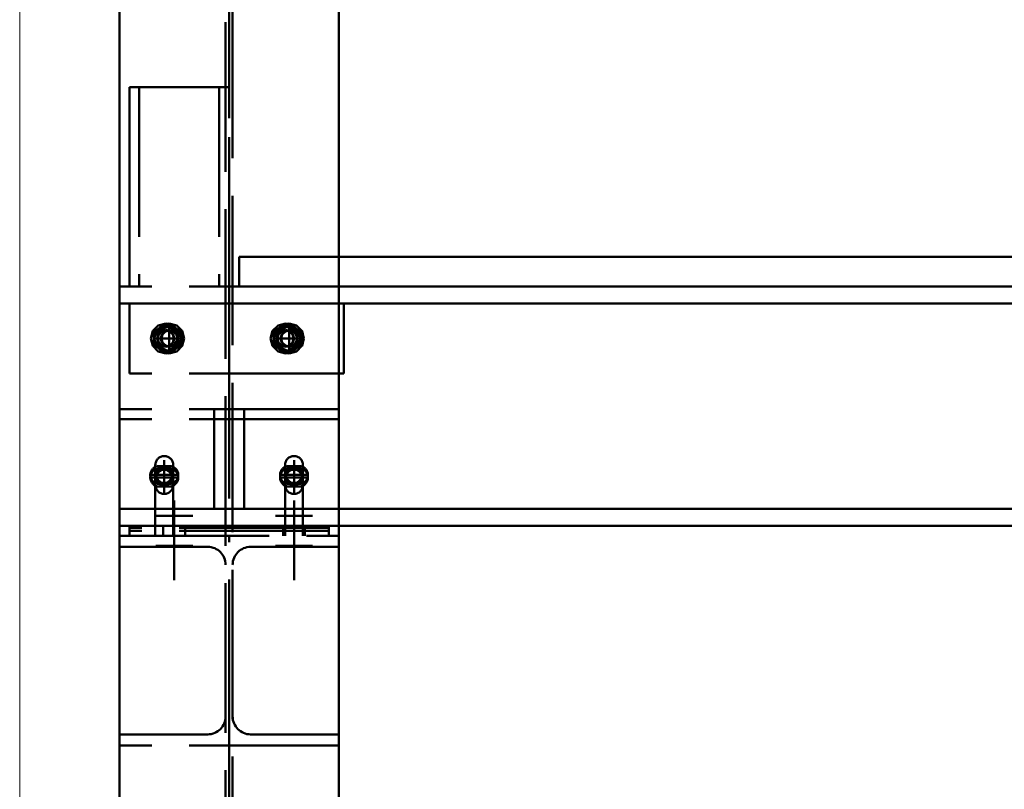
# Paper-space layout 'Layout1' of a CAD drawing. Extents: x -2 to 1033, y -36 to 596.
# Tile 74 of 256: x 49 to 69, y 477 to 493. Entities that reach past the tile are written whole.
import ezdxf

# ---------------------------------------------------------------- set-up
doc = ezdxf.new("R2010")
doc.units = 0
doc.linetypes.add('ACAD_ISO02W100', pattern=[15, 12, -3])
doc.linetypes.add('ACAD_ISO04W100', pattern=[30.5, 24, -3, 0.5, -3])
for name, color, linetype, lineweight in [('SS_JEŘÁBOVÁ DRÁHA', 11, 'CONTINUOUS', 50), ('SS_PODKLADY_PANELY', 9, 'CONTINUOUS', 13), ('SS_SLOUPY KRAJNÍ', 143, 'CONTINUOUS', 50)]:
    doc.layers.add(name, color=color, linetype=linetype, lineweight=lineweight)

psp = doc.layouts.get("Layout1")

# ---------------------------------------------------------------- linework, layer by layer
at = {"layer": 'SS_JEŘÁBOVÁ DRÁHA', "color": 3, "linetype": 'ACAD_ISO02W100', "ltscale": 0.25}
for p, q in [((53, 491.385), (51, 491.385)), ((51, 491.385), (51, 487.385)), ((51.2, 491.385), (51.2, 487.385)), ((52.8, 491.385), (52.8, 487.385)), ((53, 487.385), (53, 491.385)), ((55.2, 487.985), (53.2, 487.985)), ((53.2, 487.985), (53.2, 487.385)), ((55.2, 487.385), (50.8, 487.385)), ((50.8, 487.045), (55.2, 487.045)), ((51, 487.045), (51, 485.645)), ((55.2, 485.645), (51, 485.645)), ((55.2, 484.925), (50.8, 484.925)), ((52.7, 482.925), (52.7, 484.925)), ((53.3, 484.925), (53.3, 482.925)), ((55.2, 484.725), (50.8, 484.725)), ((51.52, 483.407), (51.52, 483.807)), ((51.6, 483.787), (51.8, 483.787)), ((51.6, 483.7351), (51.8, 483.7351)), ((51.88, 483.807), (51.88, 483.407)), ((54.12, 483.807), (54.12, 483.407)), ((54.2, 483.787), (54.4, 483.787)), ((54.2, 483.7351), (54.4, 483.7351)), ((54.48, 483.407), (54.48, 483.807)), ((51.52, 482.385), (51.52, 483.407)), ((51.8, 483.427), (51.6, 483.427)), ((51.8, 483.375), (51.6, 483.375)), ((51.88, 483.407), (51.88, 482.385)), ((54.12, 483.407), (54.12, 482.385)), ((54.4, 483.427), (54.2, 483.427)), ((54.4, 483.375), (54.2, 483.375)), ((54.48, 482.385), (54.48, 483.407)), ((52.7, 482.925), (50.8, 482.925)), ((53.3, 482.925), (52.7, 482.925)), ((55.2, 482.925), (53.3, 482.925)), ((55.2, 482.585), (50.8, 482.585)), ((51, 482.585), (51, 482.545)), ((51, 482.545), (51, 482.485)), ((55, 482.545), (51, 482.545)), ((51, 482.485), (51, 482.385)), ((55, 482.485), (51, 482.485)), ((51.68, 482.585), (51.68, 482.545)), ((51.68, 482.545), (51.68, 482.485)), ((51.68, 482.485), (51.68, 482.385)), ((52.12, 482.545), (52.12, 482.585)), ((52.12, 482.485), (52.12, 482.545)), ((52.12, 482.385), (52.12, 482.485)), ((54.08, 482.585), (54.08, 482.545)), ((54.08, 482.545), (54.08, 482.485)), ((54.08, 482.485), (54.08, 482.385)), ((54.52, 482.545), (54.52, 482.585)), ((54.52, 482.485), (54.52, 482.545)), ((54.52, 482.385), (54.52, 482.485)), ((55, 482.545), (55, 482.585)), ((55, 482.485), (55, 482.545)), ((55, 482.385), (55, 482.485))]:
    psp.add_line(p, q, dxfattribs=at)
at = {"layer": 'SS_JEŘÁBOVÁ DRÁHA', "color": 7, "linetype": 'ACAD_ISO04W100', "ltscale": 0.25}
for p, q in [((51, 487.385), (51, 491.385)), ((171, 487.385), (53.2, 487.385)), ((51, 487.045), (55.3, 487.045)), ((51.8, 486.045), (51.8, 486.645)), ((51.8, 486.045), (51.8, 486.645)), ((54.2, 486.045), (54.2, 486.645)), ((54.2, 486.045), (54.2, 486.645)), ((51.5, 486.345), (52.1, 486.345)), ((51.5, 486.345), (52.1, 486.345)), ((51.8, 486.345), (51.8, 486.345)), ((53.9, 486.345), (54.5, 486.345)), ((53.9, 486.345), (54.5, 486.345)), ((54.2, 486.345), (54.2, 486.345)), ((51.7, 483.307), (51.7, 483.907)), ((51.7, 483.307), (51.7, 483.907)), ((54.3, 483.307), (54.3, 483.907)), ((54.3, 483.307), (54.3, 483.907)), ((51.7, 483.255), (51.7, 483.855)), ((54.3, 483.255), (54.3, 483.855)), ((52, 483.607), (51.4, 483.607)), ((52, 483.607), (51.4, 483.607)), ((52, 483.555), (51.4, 483.555)), ((51.7, 483.607), (51.7, 483.607)), ((51.7, 483.555), (51.7, 483.555)), ((54.6, 483.607), (54, 483.607)), ((54.6, 483.607), (54, 483.607)), ((54.6, 483.555), (54, 483.555)), ((54.3, 483.607), (54.3, 483.607)), ((54.3, 483.555), (54.3, 483.555)), ((51.9, 483.095), (51.9, 481.495)), ((51.9, 483.095), (51.9, 481.495)), ((54.3, 483.095), (54.3, 481.495)), ((54.3, 483.095), (54.3, 481.495)), ((50.8, 482.925), (52.7, 482.925)), ((53.3, 482.925), (55.2, 482.925)), ((52.27, 482.785), (51.53, 482.785)), ((52.27, 482.785), (51.53, 482.785)), ((51.9, 482.785), (51.9, 482.785)), ((51.9, 482.785), (51.9, 482.785)), ((54.67, 482.785), (53.93, 482.785)), ((54.67, 482.785), (53.93, 482.785)), ((54.3, 482.785), (54.3, 482.785)), ((54.3, 482.785), (54.3, 482.785)), ((167.9, 482.585), (50.8, 482.585)), ((52.27, 482.185), (51.53, 482.185)), ((52.27, 482.185), (51.53, 482.185)), ((51.9, 482.185), (51.9, 482.185)), ((51.9, 482.185), (51.9, 482.185)), ((54.67, 482.185), (53.93, 482.185)), ((54.67, 482.185), (53.93, 482.185)), ((54.3, 482.185), (54.3, 482.185)), ((54.3, 482.185), (54.3, 482.185))]:
    psp.add_line(p, q, dxfattribs=at)
at = {"layer": 'SS_JEŘÁBOVÁ DRÁHA', "color": 1, "linetype": 'Continuous', "ltscale": 0.25}
for p, q in [((94.6902, 487.985), (55.2, 487.985)), ((94.1511, 487.385), (55.2, 487.385)), ((55.2, 487.045), (93.8456, 487.045)), ((55.3, 485.645), (55.3, 487.045)), ((55.3, 485.645), (55.2, 485.645)), ((90.1441, 482.925), (55.2, 482.925)), ((89.8386, 482.585), (55.2, 482.585))]:
    psp.add_line(p, q, dxfattribs=at)
at = {"layer": 'SS_JEŘÁBOVÁ DRÁHA', "color": 9, "linetype": 'ACAD_ISO02W100', "ltscale": 0.25}
for p, q in [((51.73, 486.645), (51.58, 486.6048)), ((51.8, 486.645), (51.65, 486.6048)), ((51.88, 486.6048), (51.73, 486.645)), ((51.765, 486.6357), (51.7488, 486.64)), ((51.95, 486.6048), (51.8, 486.645)), ((54.13, 486.645), (53.98, 486.6048)), ((54.2, 486.645), (54.05, 486.6048)), ((54.28, 486.6048), (54.13, 486.645)), ((54.165, 486.6357), (54.1488, 486.64)), ((54.35, 486.6048), (54.2, 486.645)), ((51.4702, 486.495), (51.43, 486.345)), ((51.58, 486.6048), (51.4702, 486.495)), ((51.49, 486.4836), (51.5613, 486.5247)), ((51.49, 486.4836), (51.4982, 486.4072)), ((51.49, 486.4836), (51.5222, 486.465)), ((51.49, 486.4836), (51.49, 486.345)), ((51.5222, 486.465), (51.4982, 486.4072)), ((51.5402, 486.495), (51.5, 486.345)), ((51.5387, 486.4896), (51.5, 486.345)), ((51.61, 486.5529), (51.5222, 486.465)), ((51.5296, 486.4725), (51.5222, 486.465)), ((51.5358, 486.4787), (51.5296, 486.4725)), ((51.5402, 486.495), (51.5387, 486.4896)), ((51.5402, 486.495), (51.65, 486.6048)), ((51.5433, 486.4982), (51.5402, 486.495)), ((51.5613, 486.5247), (51.5817, 486.5365)), ((51.6832, 486.5529), (51.5632, 486.4836)), ((51.621, 486.5092), (51.5632, 486.4836)), ((51.5954, 486.465), (51.5632, 486.4836)), ((51.57, 486.4797), (51.5632, 486.4836)), ((51.5632, 486.4836), (51.5632, 486.345)), ((51.5954, 486.465), (51.5632, 486.345)), ((51.5954, 486.465), (51.57, 486.4797)), ((51.5817, 486.5365), (51.61, 486.5529)), ((51.61, 486.5529), (51.5817, 486.5365)), ((51.5828, 486.43), (51.645, 486.4923)), ((51.5914, 486.425), (51.65, 486.4836)), ((51.6335, 486.5147), (51.5954, 486.465)), ((51.73, 486.6222), (51.61, 486.5529)), ((51.6679, 486.5769), (51.61, 486.5529)), ((51.6335, 486.5147), (51.621, 486.5092)), ((51.6335, 486.5147), (51.621, 486.5092)), ((51.6832, 486.5529), (51.6335, 486.5147)), ((51.6423, 486.5215), (51.6335, 486.5147)), ((51.6832, 486.5529), (51.6423, 486.5215)), ((51.645, 486.4923), (51.73, 486.515)), ((51.65, 486.6048), (51.6469, 486.6017)), ((51.6555, 486.6063), (51.65, 486.6048)), ((51.65, 486.4836), (51.73, 486.505)), ((51.6528, 486.43), (51.715, 486.4923)), ((51.6647, 486.425), (51.7232, 486.4836)), ((51.6648, 486.4252), (51.7198, 486.4802)), ((51.73, 486.6222), (51.6679, 486.5769)), ((51.73, 486.585), (51.6679, 486.5769)), ((51.8032, 486.6222), (51.6832, 486.5529)), ((51.8032, 486.585), (51.6832, 486.5529)), ((51.715, 486.4923), (51.8, 486.515)), ((51.7198, 486.4802), (51.7232, 486.4836)), ((51.7232, 486.4836), (51.8032, 486.505)), ((51.7232, 486.4836), (51.726, 486.4844)), ((51.7666, 486.601), (51.73, 486.6222)), ((51.73, 486.6222), (51.73, 486.585)), ((51.85, 486.5529), (51.73, 486.585)), ((51.73, 486.515), (51.815, 486.4923)), ((51.73, 486.505), (51.81, 486.4836)), ((51.7453, 486.5809), (51.7361, 486.5834)), ((51.7463, 486.5007), (51.756, 486.4981)), ((51.756, 486.4981), (51.7598, 486.497)), ((51.7598, 486.497), (51.7666, 486.4952)), ((51.765, 486.5057), (51.7761, 486.5027)), ((51.7733, 486.5971), (51.7666, 486.601)), ((51.7733, 486.5971), (51.7666, 486.601)), ((51.85, 486.5529), (51.7733, 486.5971)), ((51.7761, 486.5027), (51.7812, 486.5013)), ((51.7812, 486.5013), (51.7853, 486.5002)), ((51.8, 486.515), (51.885, 486.4923)), ((51.8019, 486.5047), (51.8024, 486.5048)), ((51.8024, 486.5048), (51.8032, 486.505)), ((51.8653, 486.5769), (51.8032, 486.6222)), ((51.9232, 486.5529), (51.8032, 486.6222)), ((51.8032, 486.6107), (51.8032, 486.6222)), ((51.8032, 486.585), (51.8032, 486.6107)), ((51.8653, 486.5769), (51.8032, 486.585)), ((51.8032, 486.505), (51.8051, 486.5045)), ((51.8032, 486.505), (51.8832, 486.4836)), ((51.8051, 486.5045), (51.8125, 486.5025)), ((51.81, 486.4836), (51.8686, 486.425)), ((51.815, 486.4923), (51.8772, 486.43)), ((51.8997, 486.5147), (51.85, 486.5529)), ((51.97, 486.4836), (51.85, 486.5529)), ((51.8653, 486.5769), (51.8607, 486.5775)), ((51.9232, 486.5529), (51.8653, 486.5769)), ((51.8696, 486.4872), (51.8832, 486.4836)), ((51.88, 486.6048), (51.9898, 486.495)), ((51.8832, 486.4836), (51.8886, 486.4782)), ((51.8832, 486.4836), (51.9418, 486.425)), ((51.885, 486.4923), (51.9472, 486.43)), ((51.8996, 486.4672), (51.9222, 486.4447)), ((51.9378, 486.465), (51.8997, 486.5147)), ((51.97, 486.4836), (51.8997, 486.5147)), ((51.9222, 486.4447), (51.9332, 486.4336)), ((52.0111, 486.465), (51.9232, 486.5529)), ((52.0432, 486.4836), (51.9232, 486.5529)), ((51.9332, 486.4336), (51.9418, 486.425)), ((51.97, 486.4836), (51.9378, 486.465)), ((51.9378, 486.465), (51.9472, 486.43)), ((51.97, 486.345), (51.9378, 486.465)), ((51.9711, 486.5138), (51.9439, 486.5409)), ((51.95, 486.6048), (51.9445, 486.6063)), ((51.9531, 486.6017), (51.95, 486.6048)), ((52.0598, 486.495), (51.95, 486.6048)), ((51.97, 486.345), (51.97, 486.4836)), ((51.9898, 486.495), (51.9711, 486.5138)), ((52.03, 486.345), (51.9898, 486.495)), ((52.0111, 486.465), (52.0432, 486.4836)), ((52.0111, 486.465), (52.0317, 486.4769)), ((52.035, 486.4072), (52.0111, 486.465)), ((52.0317, 486.4769), (52.0432, 486.4836)), ((52.0432, 486.4836), (52.035, 486.4072)), ((52.0432, 486.345), (52.0432, 486.4836)), ((52.0598, 486.495), (52.0567, 486.4982)), ((52.0613, 486.4896), (52.0598, 486.495)), ((52.1, 486.345), (52.0598, 486.495)), ((52.1, 486.345), (52.0613, 486.4896)), ((53.8702, 486.495), (53.83, 486.345)), ((53.98, 486.6048), (53.8702, 486.495)), ((53.89, 486.4836), (53.9613, 486.5247)), ((53.89, 486.4836), (53.8982, 486.4072)), ((53.89, 486.4836), (53.9222, 486.465)), ((53.89, 486.4836), (53.89, 486.345)), ((53.9222, 486.465), (53.8982, 486.4072)), ((53.9402, 486.495), (53.9, 486.345)), ((54.01, 486.5529), (53.9222, 486.465)), ((53.9296, 486.4725), (53.9222, 486.465)), ((53.9358, 486.4787), (53.9296, 486.4725)), ((53.9402, 486.495), (53.9387, 486.4896)), ((53.9402, 486.495), (54.05, 486.6048)), ((53.9433, 486.4982), (53.9402, 486.495)), ((53.9613, 486.5247), (54.13, 486.6222)), ((53.9817, 486.5365), (53.9613, 486.5247)), ((54.0832, 486.5529), (53.9632, 486.4836)), ((54.021, 486.5092), (53.9632, 486.4836)), ((53.9954, 486.465), (53.9632, 486.4836)), ((53.97, 486.4797), (53.9632, 486.4836)), ((53.9632, 486.4836), (53.9632, 486.345)), ((53.9954, 486.465), (53.9632, 486.345)), ((53.9954, 486.465), (53.97, 486.4797)), ((54.01, 486.5529), (53.9817, 486.5365)), ((53.9828, 486.43), (54.045, 486.4923)), ((53.9914, 486.425), (54.05, 486.4836)), ((54.0335, 486.5147), (53.9954, 486.465)), ((54.0679, 486.5769), (54.01, 486.5529)), ((54.0335, 486.5147), (54.021, 486.5092)), ((54.0335, 486.5147), (54.021, 486.5092)), ((54.0832, 486.5529), (54.0335, 486.5147)), ((54.0423, 486.5215), (54.0335, 486.5147)), ((54.0832, 486.5529), (54.0423, 486.5215)), ((54.045, 486.4923), (54.13, 486.515)), ((54.0555, 486.6063), (54.05, 486.6048)), ((54.05, 486.4836), (54.13, 486.505)), ((54.0528, 486.43), (54.115, 486.4923)), ((54.0647, 486.425), (54.1232, 486.4836)), ((54.0648, 486.4252), (54.1198, 486.4802)), ((54.13, 486.6222), (54.0679, 486.5769)), ((54.13, 486.585), (54.0679, 486.5769)), ((54.2032, 486.6222), (54.0832, 486.5529)), ((54.2032, 486.585), (54.0832, 486.5529)), ((54.115, 486.4923), (54.2, 486.515)), ((54.1198, 486.4802), (54.1232, 486.4836)), ((54.1232, 486.4836), (54.2032, 486.505)), ((54.1232, 486.4836), (54.126, 486.4844)), ((54.1666, 486.601), (54.13, 486.6222)), ((54.13, 486.6222), (54.13, 486.585)), ((54.25, 486.5529), (54.13, 486.585)), ((54.1361, 486.5834), (54.13, 486.585)), ((54.13, 486.515), (54.215, 486.4923)), ((54.13, 486.505), (54.21, 486.4836)), ((54.1453, 486.5809), (54.1361, 486.5834)), ((54.1463, 486.5007), (54.156, 486.4981)), ((54.156, 486.4981), (54.1598, 486.497)), ((54.1598, 486.497), (54.1666, 486.4952)), ((54.165, 486.5057), (54.1761, 486.5027)), ((54.1733, 486.5971), (54.1666, 486.601)), ((54.1733, 486.5971), (54.1666, 486.601)), ((54.25, 486.5529), (54.1733, 486.5971)), ((54.1761, 486.5027), (54.1812, 486.5013)), ((54.1812, 486.5013), (54.1853, 486.5002)), ((54.2, 486.515), (54.285, 486.4923)), ((54.2019, 486.5047), (54.2024, 486.5048)), ((54.2024, 486.5048), (54.2032, 486.505)), ((54.2653, 486.5769), (54.2032, 486.6222)), ((54.3232, 486.5529), (54.2032, 486.6222)), ((54.2032, 486.6107), (54.2032, 486.6222)), ((54.2032, 486.585), (54.2032, 486.6107)), ((54.2653, 486.5769), (54.2032, 486.585)), ((54.2032, 486.505), (54.2051, 486.5045)), ((54.2032, 486.505), (54.2832, 486.4836)), ((54.2051, 486.5045), (54.2125, 486.5025)), ((54.21, 486.4836), (54.2686, 486.425)), ((54.215, 486.4923), (54.2772, 486.43)), ((54.2997, 486.5147), (54.25, 486.5529)), ((54.37, 486.4836), (54.25, 486.5529)), ((54.2653, 486.5769), (54.2607, 486.5775)), ((54.3232, 486.5529), (54.2653, 486.5769)), ((54.2696, 486.4872), (54.2832, 486.4836)), ((54.28, 486.6048), (54.3898, 486.495)), ((54.2832, 486.4836), (54.2886, 486.4782)), ((54.2832, 486.4836), (54.3418, 486.425)), ((54.285, 486.4923), (54.3472, 486.43)), ((54.2996, 486.4672), (54.3222, 486.4447)), ((54.3378, 486.465), (54.2997, 486.5147)), ((54.37, 486.4836), (54.2997, 486.5147)), ((54.3222, 486.4447), (54.3332, 486.4336)), ((54.4111, 486.465), (54.3232, 486.5529)), ((54.3504, 486.5257), (54.3232, 486.5529)), ((54.4432, 486.4836), (54.3232, 486.5529)), ((54.3332, 486.4336), (54.3418, 486.425)), ((54.37, 486.4836), (54.3378, 486.465)), ((54.3378, 486.465), (54.3472, 486.43)), ((54.37, 486.345), (54.3378, 486.465)), ((54.3711, 486.5138), (54.3439, 486.5409)), ((54.35, 486.6048), (54.3445, 486.6063)), ((54.3531, 486.6017), (54.35, 486.6048)), ((54.4598, 486.495), (54.35, 486.6048)), ((54.37, 486.345), (54.37, 486.4836)), ((54.3898, 486.495), (54.3711, 486.5138)), ((54.43, 486.345), (54.3898, 486.495)), ((54.4111, 486.465), (54.4432, 486.4836)), ((54.4111, 486.465), (54.4317, 486.4769)), ((54.435, 486.4072), (54.4111, 486.465)), ((54.4317, 486.4769), (54.4432, 486.4836)), ((54.4432, 486.4836), (54.435, 486.4072)), ((54.4432, 486.345), (54.4432, 486.4836)), ((54.4598, 486.495), (54.4567, 486.4982)), ((54.4613, 486.4896), (54.4598, 486.495)), ((54.5, 486.345), (54.4598, 486.495)), ((54.5, 486.345), (54.4613, 486.4896)), ((51.43, 486.345), (51.4702, 486.195)), ((51.4982, 486.4072), (51.49, 486.345)), ((51.49, 486.345), (51.5222, 486.225)), ((51.49, 486.345), (51.49, 486.2065)), ((51.5, 486.345), (51.5402, 486.195)), ((51.5, 486.345), (51.5387, 486.2005)), ((51.56, 486.345), (51.5828, 486.43)), ((51.56, 486.345), (51.5632, 486.3571)), ((51.5632, 486.333), (51.56, 486.345)), ((51.5828, 486.26), (51.56, 486.345)), ((51.5632, 486.3571), (51.5683, 486.3762)), ((51.5683, 486.3641), (51.5632, 486.345)), ((51.5632, 486.345), (51.5714, 486.2829)), ((51.5683, 486.3062), (51.5632, 486.345)), ((51.5632, 486.345), (51.5632, 486.2065)), ((51.5683, 486.3139), (51.5632, 486.333)), ((51.5632, 486.2065), (51.5714, 486.2829)), ((51.57, 486.345), (51.5914, 486.425)), ((51.5914, 486.265), (51.57, 486.345)), ((51.5954, 486.225), (51.5714, 486.2829)), ((51.645, 486.1978), (51.5828, 486.26)), ((51.65, 486.2065), (51.5914, 486.265)), ((51.63, 486.345), (51.6528, 486.43)), ((51.6528, 486.26), (51.63, 486.345)), ((51.6432, 486.345), (51.6646, 486.4249)), ((51.6646, 486.2652), (51.6432, 486.345)), ((51.715, 486.1978), (51.6528, 486.26)), ((51.6647, 486.425), (51.6648, 486.4252)), ((51.7232, 486.2065), (51.6647, 486.265)), ((51.6648, 486.2649), (51.6647, 486.265)), ((51.7198, 486.2099), (51.6648, 486.2649)), ((51.8686, 486.265), (51.81, 486.2065)), ((51.8772, 486.26), (51.815, 486.1978)), ((51.8686, 486.425), (51.89, 486.345)), ((51.89, 486.345), (51.8686, 486.265)), ((51.8772, 486.43), (51.9, 486.345)), ((51.9, 486.345), (51.8772, 486.26)), ((51.9418, 486.265), (51.8832, 486.2065)), ((51.9472, 486.26), (51.885, 486.1978)), ((51.9222, 486.2454), (51.8996, 486.2229)), ((51.9332, 486.2564), (51.9222, 486.2454)), ((51.9418, 486.265), (51.9332, 486.2564)), ((51.9378, 486.225), (51.9618, 486.2829)), ((51.9418, 486.425), (51.9458, 486.41)), ((51.9418, 486.425), (51.9632, 486.345)), ((51.9632, 486.345), (51.9418, 486.265)), ((51.9458, 486.2801), (51.9418, 486.265)), ((51.9458, 486.41), (51.9461, 486.4088)), ((51.9461, 486.2813), (51.9458, 486.2801)), ((51.9461, 486.4088), (51.9507, 486.3918)), ((51.9507, 486.2983), (51.9461, 486.2813)), ((51.9472, 486.43), (51.97, 486.345)), ((51.97, 486.345), (51.9472, 486.43)), ((51.97, 486.345), (51.9472, 486.26)), ((51.9507, 486.3918), (51.9581, 486.3641)), ((51.9581, 486.326), (51.9507, 486.2983)), ((51.9581, 486.3641), (51.9632, 486.345)), ((51.9632, 486.345), (51.9581, 486.326)), ((51.9618, 486.2829), (51.97, 486.345)), ((51.9618, 486.2829), (51.97, 486.2065)), ((51.97, 486.2065), (51.97, 486.345)), ((51.9898, 486.195), (52.03, 486.345)), ((52.0111, 486.225), (52.0432, 486.345)), ((52.035, 486.4072), (52.0317, 486.4153)), ((52.0432, 486.345), (52.035, 486.4072)), ((52.0432, 486.2065), (52.0432, 486.345)), ((52.0598, 486.195), (52.1, 486.345)), ((52.0613, 486.2005), (52.1, 486.345)), ((53.83, 486.345), (53.8702, 486.195)), ((53.8982, 486.4072), (53.89, 486.345)), ((53.89, 486.345), (53.9222, 486.225)), ((53.89, 486.345), (53.89, 486.2065)), ((53.9, 486.345), (53.9402, 486.195)), ((53.96, 486.345), (53.9828, 486.43)), ((53.96, 486.345), (53.9632, 486.3571)), ((53.9632, 486.333), (53.96, 486.345)), ((53.9828, 486.26), (53.96, 486.345)), ((53.9632, 486.3571), (53.9683, 486.3762)), ((53.9683, 486.3641), (53.9632, 486.345)), ((53.9632, 486.345), (53.9714, 486.2829)), ((53.9632, 486.345), (53.9632, 486.2065)), ((53.9683, 486.3139), (53.9632, 486.333)), ((53.9632, 486.2065), (53.9714, 486.2829)), ((53.9714, 486.2829), (53.9683, 486.3062)), ((53.97, 486.345), (53.9914, 486.425)), ((53.9914, 486.265), (53.97, 486.345)), ((53.9954, 486.225), (53.9714, 486.2829)), ((54.045, 486.1978), (53.9828, 486.26)), ((54.05, 486.2065), (53.9914, 486.265)), ((54.03, 486.345), (54.0528, 486.43)), ((54.0528, 486.26), (54.03, 486.345)), ((54.0432, 486.345), (54.0646, 486.4249)), ((54.0646, 486.2652), (54.0432, 486.345)), ((54.115, 486.1978), (54.0528, 486.26)), ((54.0647, 486.425), (54.0648, 486.4252)), ((54.1232, 486.2065), (54.0647, 486.265)), ((54.0648, 486.2649), (54.0647, 486.265)), ((54.1198, 486.2099), (54.0648, 486.2649)), ((54.2686, 486.265), (54.21, 486.2065)), ((54.2772, 486.26), (54.215, 486.1978)), ((54.2686, 486.425), (54.29, 486.345)), ((54.29, 486.345), (54.2686, 486.265)), ((54.2772, 486.43), (54.3, 486.345)), ((54.3, 486.345), (54.2772, 486.26)), ((54.3418, 486.265), (54.2832, 486.2065)), ((54.3472, 486.26), (54.285, 486.1978)), ((54.3222, 486.2454), (54.2996, 486.2229)), ((54.3332, 486.2564), (54.3222, 486.2454)), ((54.3418, 486.265), (54.3332, 486.2564)), ((54.3378, 486.225), (54.3618, 486.2829)), ((54.3418, 486.425), (54.3458, 486.41)), ((54.3418, 486.425), (54.3632, 486.345)), ((54.3632, 486.345), (54.3418, 486.265)), ((54.3458, 486.2801), (54.3418, 486.265)), ((54.3458, 486.41), (54.3461, 486.4088)), ((54.3461, 486.2813), (54.3458, 486.2801)), ((54.3461, 486.4088), (54.3507, 486.3918)), ((54.3507, 486.2983), (54.3461, 486.2813)), ((54.3472, 486.43), (54.37, 486.345)), ((54.37, 486.345), (54.3472, 486.43)), ((54.37, 486.345), (54.3472, 486.26)), ((54.3507, 486.3918), (54.3581, 486.3641)), ((54.3581, 486.326), (54.3507, 486.2983)), ((54.3581, 486.3641), (54.3632, 486.345)), ((54.3632, 486.345), (54.3581, 486.326)), ((54.3618, 486.2829), (54.37, 486.345)), ((54.3618, 486.2829), (54.37, 486.2065)), ((54.37, 486.2065), (54.37, 486.345)), ((54.3898, 486.195), (54.43, 486.345)), ((54.4111, 486.225), (54.4432, 486.345)), ((54.435, 486.4072), (54.4317, 486.4153)), ((54.4432, 486.345), (54.435, 486.4072)), ((54.4432, 486.2065), (54.4432, 486.345)), ((54.4598, 486.195), (54.5, 486.345)), ((54.4613, 486.2005), (54.5, 486.345)), ((51.4702, 486.195), (51.58, 486.0852)), ((51.5222, 486.225), (51.49, 486.2065)), ((51.49, 486.2065), (51.5613, 486.1653)), ((51.5497, 486.18), (51.49, 486.2065)), ((51.5222, 486.225), (51.5603, 486.1753)), ((51.5336, 486.2102), (51.5375, 486.205)), ((51.5375, 486.205), (51.5603, 486.1753)), ((51.5387, 486.2005), (51.5402, 486.195)), ((51.5402, 486.195), (51.65, 486.0852)), ((51.5402, 486.195), (51.5433, 486.1919)), ((51.5596, 486.1756), (51.5497, 486.18)), ((51.5603, 486.1753), (51.5497, 486.18)), ((51.5603, 486.1753), (51.5596, 486.1756)), ((51.5603, 486.1753), (51.61, 486.1372)), ((51.5613, 486.1653), (51.5817, 486.1535)), ((51.5632, 486.2065), (51.5954, 486.225)), ((51.5632, 486.2065), (51.57, 486.2104)), ((51.5632, 486.2065), (51.6832, 486.1372)), ((51.57, 486.2104), (51.5954, 486.225)), ((51.58, 486.0852), (51.73, 486.045)), ((51.5817, 486.1535), (51.61, 486.1372)), ((51.5817, 486.1535), (51.61, 486.1372)), ((51.5954, 486.225), (51.6832, 486.1372)), ((51.61, 486.1372), (51.73, 486.0679)), ((51.61, 486.1372), (51.73, 486.105)), ((51.73, 486.175), (51.645, 486.1978)), ((51.6469, 486.0884), (51.65, 486.0852)), ((51.73, 486.185), (51.65, 486.2065)), ((51.65, 486.0852), (51.8, 486.045)), ((51.65, 486.0852), (51.6555, 486.0838)), ((51.6649, 486.1556), (51.6832, 486.1372)), ((51.6832, 486.1372), (51.8032, 486.0679)), ((51.6832, 486.1372), (51.7411, 486.1132)), ((51.8, 486.175), (51.715, 486.1978)), ((51.7232, 486.2065), (51.7198, 486.2099)), ((51.8032, 486.185), (51.7232, 486.2065)), ((51.726, 486.2057), (51.7232, 486.2065)), ((51.81, 486.2065), (51.73, 486.185)), ((51.815, 486.1978), (51.73, 486.175)), ((51.73, 486.105), (51.7921, 486.1132)), ((51.7921, 486.1132), (51.73, 486.0679)), ((51.73, 486.105), (51.7373, 486.106)), ((51.73, 486.105), (51.73, 486.0679)), ((51.7624, 486.0915), (51.73, 486.0679)), ((51.7666, 486.089), (51.73, 486.0679)), ((51.73, 486.045), (51.88, 486.0852)), ((51.7308, 486.1175), (51.7411, 486.1132)), ((51.7521, 486.1052), (51.7411, 486.1132)), ((51.7521, 486.1052), (51.7411, 486.1132)), ((51.7411, 486.1132), (51.8032, 486.105)), ((51.756, 486.192), (51.7463, 486.1894)), ((51.7488, 486.0501), (51.765, 486.0544)), ((51.8032, 486.0679), (51.7521, 486.1052)), ((51.7598, 486.193), (51.756, 486.192)), ((51.7666, 486.1948), (51.7598, 486.193)), ((51.7683, 486.0958), (51.7624, 486.0915)), ((51.7761, 486.1874), (51.765, 486.1844)), ((51.7666, 486.089), (51.7733, 486.0929)), ((51.7733, 486.0929), (51.7666, 486.089)), ((51.7921, 486.1132), (51.7683, 486.0958)), ((51.85, 486.1372), (51.7733, 486.0929)), ((51.7812, 486.1888), (51.7761, 486.1874)), ((51.7853, 486.1898), (51.7812, 486.1888)), ((51.7921, 486.1132), (51.85, 486.1372)), ((51.885, 486.1978), (51.8, 486.175)), ((51.8, 486.045), (51.95, 486.0852)), ((51.8024, 486.1853), (51.8019, 486.1854)), ((51.8032, 486.185), (51.8024, 486.1853)), ((51.8832, 486.2065), (51.8032, 486.185)), ((51.8051, 486.1855), (51.8032, 486.185)), ((51.8032, 486.105), (51.9232, 486.1372)), ((51.8032, 486.0679), (51.9232, 486.1372)), ((51.8032, 486.0794), (51.8032, 486.105)), ((51.8032, 486.0679), (51.8032, 486.0794)), ((51.85, 486.1372), (51.9378, 486.225)), ((51.85, 486.1372), (51.97, 486.2065)), ((51.8832, 486.2065), (51.8696, 486.2028)), ((51.88, 486.0852), (51.9898, 486.195)), ((51.8886, 486.2118), (51.8832, 486.2065)), ((51.9232, 486.1372), (52.0432, 486.2065)), ((51.9232, 486.1372), (51.9729, 486.1753)), ((51.9378, 486.225), (51.97, 486.2065)), ((51.9439, 486.1491), (51.9711, 486.1763)), ((51.9445, 486.0838), (51.95, 486.0852)), ((51.95, 486.0852), (52.0598, 486.195)), ((51.95, 486.0852), (51.9531, 486.0884)), ((51.9711, 486.1763), (51.9898, 486.195)), ((51.9729, 486.1753), (52.0111, 486.225)), ((52.0432, 486.2065), (51.9729, 486.1753)), ((51.9729, 486.1753), (51.9758, 486.179)), ((51.9758, 486.179), (52.0111, 486.225)), ((52.0432, 486.2065), (52.0111, 486.225)), ((52.0317, 486.2131), (52.0111, 486.225)), ((52.0432, 486.2065), (52.0317, 486.2131)), ((52.0567, 486.1919), (52.0598, 486.195)), ((52.0598, 486.195), (52.0613, 486.2005)), ((53.8702, 486.195), (53.98, 486.0852)), ((53.9222, 486.225), (53.89, 486.2065)), ((53.9613, 486.1653), (53.89, 486.2065)), ((53.9497, 486.18), (53.89, 486.2065)), ((53.9222, 486.225), (53.9336, 486.2102)), ((53.9222, 486.225), (53.9603, 486.1753)), ((53.9336, 486.2102), (53.9375, 486.205)), ((53.9375, 486.205), (53.9603, 486.1753)), ((53.9387, 486.2005), (53.9402, 486.195)), ((53.9402, 486.195), (53.9433, 486.1919)), ((53.9402, 486.195), (54.05, 486.0852)), ((53.9603, 486.1753), (53.9497, 486.18)), ((53.9596, 486.1756), (53.9497, 486.18)), ((53.9603, 486.1753), (53.9596, 486.1756)), ((53.9603, 486.1753), (54.01, 486.1372)), ((54.01, 486.1372), (53.9613, 486.1653)), ((53.9613, 486.1653), (53.9817, 486.1535)), ((53.9632, 486.2065), (53.9954, 486.225)), ((53.9632, 486.2065), (53.97, 486.2104)), ((53.9632, 486.2065), (54.0832, 486.1372)), ((53.97, 486.2104), (53.9954, 486.225)), ((53.98, 486.0852), (54.13, 486.045)), ((53.9817, 486.1535), (54.01, 486.1372)), ((53.9954, 486.225), (54.0832, 486.1372)), ((54.01, 486.1372), (54.13, 486.0679)), ((54.01, 486.1372), (54.13, 486.105)), ((54.13, 486.175), (54.045, 486.1978)), ((54.13, 486.185), (54.05, 486.2065)), ((54.05, 486.0852), (54.2, 486.045)), ((54.05, 486.0852), (54.0555, 486.0838)), ((54.0649, 486.1556), (54.0832, 486.1372)), ((54.0832, 486.1372), (54.2032, 486.0679)), ((54.0832, 486.1372), (54.1411, 486.1132)), ((54.2, 486.175), (54.115, 486.1978)), ((54.1232, 486.2065), (54.1198, 486.2099)), ((54.2032, 486.185), (54.1232, 486.2065)), ((54.126, 486.2057), (54.1232, 486.2065)), ((54.21, 486.2065), (54.13, 486.185)), ((54.215, 486.1978), (54.13, 486.175)), ((54.13, 486.105), (54.1921, 486.1132)), ((54.1921, 486.1132), (54.13, 486.0679)), ((54.13, 486.105), (54.1373, 486.106)), ((54.13, 486.105), (54.13, 486.0679)), ((54.1624, 486.0915), (54.13, 486.0679)), ((54.1666, 486.089), (54.13, 486.0679)), ((54.13, 486.045), (54.28, 486.0852)), ((54.13, 486.045), (54.1488, 486.0501)), ((54.1308, 486.1175), (54.1411, 486.1132)), ((54.1373, 486.106), (54.1921, 486.1132)), ((54.1521, 486.1052), (54.1411, 486.1132)), ((54.1521, 486.1052), (54.1411, 486.1132)), ((54.1411, 486.1132), (54.2032, 486.105)), ((54.156, 486.192), (54.1463, 486.1894)), ((54.1488, 486.0501), (54.165, 486.0544)), ((54.2032, 486.0679), (54.1521, 486.1052)), ((54.1598, 486.193), (54.156, 486.192)), ((54.1666, 486.1948), (54.1598, 486.193)), ((54.1683, 486.0958), (54.1624, 486.0915)), ((54.1761, 486.1874), (54.165, 486.1844)), ((54.165, 486.0544), (54.28, 486.0852)), ((54.1666, 486.089), (54.1733, 486.0929)), ((54.1733, 486.0929), (54.1666, 486.089)), ((54.1921, 486.1132), (54.1683, 486.0958)), ((54.25, 486.1372), (54.1733, 486.0929)), ((54.1812, 486.1888), (54.1761, 486.1874)), ((54.1853, 486.1898), (54.1812, 486.1888)), ((54.1921, 486.1132), (54.25, 486.1372)), ((54.285, 486.1978), (54.2, 486.175)), ((54.2, 486.045), (54.35, 486.0852)), ((54.2024, 486.1853), (54.2019, 486.1854)), ((54.2032, 486.185), (54.2024, 486.1853)), ((54.2832, 486.2065), (54.2032, 486.185)), ((54.2051, 486.1855), (54.2032, 486.185)), ((54.2032, 486.105), (54.3232, 486.1372)), ((54.2032, 486.0679), (54.3232, 486.1372)), ((54.2032, 486.0794), (54.2032, 486.105)), ((54.2032, 486.0679), (54.2032, 486.0794)), ((54.2125, 486.1875), (54.2051, 486.1855)), ((54.25, 486.1372), (54.3378, 486.225)), ((54.25, 486.1372), (54.37, 486.2065)), ((54.2832, 486.2065), (54.2696, 486.2028)), ((54.28, 486.0852), (54.3898, 486.195)), ((54.2886, 486.2118), (54.2832, 486.2065)), ((54.3232, 486.1372), (54.4432, 486.2065)), ((54.3232, 486.1372), (54.3729, 486.1753)), ((54.3378, 486.225), (54.37, 486.2065)), ((54.3439, 486.1491), (54.3711, 486.1763)), ((54.3445, 486.0838), (54.35, 486.0852)), ((54.35, 486.0852), (54.4598, 486.195)), ((54.35, 486.0852), (54.3531, 486.0884)), ((54.3711, 486.1763), (54.3898, 486.195)), ((54.3729, 486.1753), (54.4111, 486.225)), ((54.4432, 486.2065), (54.3729, 486.1753)), ((54.3729, 486.1753), (54.3758, 486.179)), ((54.3758, 486.179), (54.4111, 486.225)), ((54.4432, 486.2065), (54.4111, 486.225)), ((54.4317, 486.2131), (54.4111, 486.225)), ((54.4432, 486.2065), (54.4317, 486.2131)), ((54.4567, 486.1919), (54.4598, 486.195)), ((54.4598, 486.195), (54.4613, 486.2005))]:
    psp.add_line(p, q, dxfattribs=at)
at = {"layer": 'SS_JEŘÁBOVÁ DRÁHA', "ltscale": 0.25}
psp.add_line((53, 483.555), (53, 483.555), dxfattribs=at)
at = {"layer": 'SS_JEŘÁBOVÁ DRÁHA', "color": 7, "linetype": 'Continuous', "ltscale": 0.25}
for points in [[(51.56, 486.345), (51.8, 486.345), (51.8, 486.585)], [(51.6869, 486.4582), (51.6522, 486.4063), (51.64, 486.345)], [(51.9131, 486.4582), (51.8612, 486.4929), (51.8, 486.505)], [(53.96, 486.345), (54.2, 486.345), (54.2, 486.585)], [(54.0869, 486.4582), (54.0522, 486.4063), (54.04, 486.345)], [(54.3131, 486.4582), (54.2612, 486.4929), (54.2, 486.505)], [(51.8, 486.105), (51.8, 486.345), (52.04, 486.345)], [(51.9131, 486.2319), (51.9478, 486.2838), (51.96, 486.345)], [(54.2, 486.105), (54.2, 486.345), (54.44, 486.345)], [(54.3131, 486.2319), (54.3478, 486.2838), (54.36, 486.345)], [(51.6869, 486.2319), (51.7388, 486.1972), (51.8, 486.185)], [(54.0869, 486.2319), (54.1388, 486.1972), (54.2, 486.185)], [(51.7, 483.847), (51.7, 483.607), (51.46, 483.607)], [(51.7, 483.795), (51.7, 483.555), (51.46, 483.555)], [(51.7, 483.447), (51.7612, 483.4592), (51.8131, 483.4938), (51.8478, 483.5457), (51.86, 483.607), (51.8478, 483.6682), (51.8131, 483.7201), (51.7612, 483.7548), (51.7, 483.767), (51.6388, 483.7548), (51.5869, 483.7201), (51.5522, 483.6682), (51.54, 483.607), (51.5522, 483.5457), (51.5869, 483.4938), (51.6388, 483.4592), (51.7, 483.447)], [(51.7, 483.395), (51.7612, 483.4072), (51.8131, 483.4419), (51.8478, 483.4938), (51.86, 483.555), (51.8478, 483.6163), (51.8131, 483.6682), (51.7612, 483.7029), (51.7, 483.715), (51.6388, 483.7029), (51.5869, 483.6682), (51.5522, 483.6163), (51.54, 483.555), (51.5522, 483.4938), (51.5869, 483.4419), (51.6388, 483.4072), (51.7, 483.395)], [(54.3, 483.847), (54.3, 483.607), (54.06, 483.607)], [(54.3, 483.795), (54.3, 483.555), (54.06, 483.555)], [(54.3, 483.447), (54.3612, 483.4592), (54.4131, 483.4938), (54.4478, 483.5457), (54.46, 483.607), (54.4478, 483.6682), (54.4131, 483.7201), (54.3612, 483.7548), (54.3, 483.767), (54.2388, 483.7548), (54.1869, 483.7201), (54.1522, 483.6682), (54.14, 483.607), (54.1522, 483.5457), (54.1869, 483.4938), (54.2388, 483.4592), (54.3, 483.447)], [(54.3, 483.395), (54.3612, 483.4072), (54.4131, 483.4419), (54.4478, 483.4938), (54.46, 483.555), (54.4478, 483.6163), (54.4131, 483.6682), (54.3612, 483.7029), (54.3, 483.715), (54.2388, 483.7029), (54.1869, 483.6682), (54.1522, 483.6163), (54.14, 483.555), (54.1522, 483.4938), (54.1869, 483.4419), (54.2388, 483.4072), (54.3, 483.395)], [(51.94, 483.607), (51.7, 483.607), (51.7, 483.367)], [(51.94, 483.555), (51.7, 483.555), (51.7, 483.315)], [(54.54, 483.607), (54.3, 483.607), (54.3, 483.367)], [(54.54, 483.555), (54.3, 483.555), (54.3, 483.315)]]:
    psp.add_lwpolyline(points, dxfattribs=at)
at = {"layer": 'SS_JEŘÁBOVÁ DRÁHA', "color": 3, "linetype": 'ACAD_ISO02W100', "ltscale": 0.25, "extrusion": (3.15762e-15, -1.2467e-15, -1)}
for centre, start, end in [((-51.7, 483.807), 0, 180), ((-51.6, 483.607), 270, 90)]:
    psp.add_arc(centre, 0.18, start, end, dxfattribs=at)
at = {"layer": 'SS_JEŘÁBOVÁ DRÁHA', "color": 3, "linetype": 'ACAD_ISO02W100', "ltscale": 0.25, "extrusion": (0, 6.12323e-17, -1)}
for centre, start, end in [((-54.3, 483.807), 0, 180), ((-51.7, 483.607), 351.70607, 188.29393), ((-54.2, 483.555), 270, 90), ((-54.4, 483.555), 90, 270), ((-51.7, 483.555), 0.00637, 8.29393), ((-51.7, 483.555), 171.70607, 179.99363), ((-54.3, 483.555), 0.00637, 8.29393), ((-54.3, 483.555), 171.70607, 179.99363), ((-54.3, 483.407), 180, 0)]:
    psp.add_arc(centre, 0.18, start, end, dxfattribs=at)
at = {"layer": 'SS_JEŘÁBOVÁ DRÁHA', "color": 3, "linetype": 'ACAD_ISO02W100', "ltscale": 0.25, "extrusion": (-1.26305e-14, 5.29294e-15, -1)}
psp.add_arc((-51.6, 483.555), 0.18, 270, 90, dxfattribs=at)
at = {"layer": 'SS_JEŘÁBOVÁ DRÁHA', "color": 3, "linetype": 'ACAD_ISO02W100', "ltscale": 0.25, "extrusion": (-1.30793e-15, 3.21885e-15, -1)}
psp.add_arc((-51.8, 483.607), 0.18, 90, 270, dxfattribs=at)
at = {"layer": 'SS_JEŘÁBOVÁ DRÁHA', "color": 3, "linetype": 'ACAD_ISO02W100', "ltscale": 0.25, "extrusion": (5.23171e-15, -1.25692e-14, -1)}
psp.add_arc((-51.8, 483.555), 0.18, 90, 270, dxfattribs=at)
at = {"layer": 'SS_JEŘÁBOVÁ DRÁHA', "color": 3, "linetype": 'ACAD_ISO02W100', "ltscale": 0.25, "extrusion": (-3.15762e-15, 1.36916e-15, -1)}
for centre, start, end in [((-54.2, 483.607), 270, 90), ((-54.3, 483.607), 351.70607, 188.29393)]:
    psp.add_arc(centre, 0.18, start, end, dxfattribs=at)
at = {"layer": 'SS_JEŘÁBOVÁ DRÁHA', "color": 3, "linetype": 'ACAD_ISO02W100', "ltscale": 0.25, "extrusion": (1.30793e-15, -3.09638e-15, -1)}
psp.add_arc((-54.4, 483.607), 0.18, 90, 270, dxfattribs=at)
at = {"layer": 'SS_JEŘÁBOVÁ DRÁHA', "color": 3, "linetype": 'ACAD_ISO02W100', "ltscale": 0.25, "extrusion": (3.15762e-15, 1.36916e-15, -1)}
psp.add_arc((-51.7, 483.407), 0.18, 180, 0, dxfattribs=at)
at = {"layer": 'SS_PODKLADY_PANELY', "color": 9, "linetype": 'Continuous', "ltscale": 0.25}
for p, q in [((48.8022, 376.385), (48.8022, 506.9485)), ((50.8022, 504.2184), (50.8022, 377.1851))]:
    psp.add_line(p, q, dxfattribs=at)
at = {"layer": 'SS_SLOUPY KRAJNÍ', "color": 3, "linetype": 'ACAD_ISO02W100', "ltscale": 0.25}
for p, q in [((52.93, 377.1851), (52.93, 504.2081)), ((53.07, 504.2081), (53.07, 377.1851)), ((50.8, 482.385), (55.2, 482.385)), ((50.8, 482.165), (52.57, 482.165)), ((53.43, 482.165), (55.2, 482.165)), ((52.57, 478.405), (50.8, 478.405)), ((55.2, 478.405), (53.43, 478.405)), ((55.2, 478.185), (50.8, 478.185))]:
    psp.add_line(p, q, dxfattribs=at)
at = {"layer": 'SS_SLOUPY KRAJNÍ', "color": 7, "linetype": 'ACAD_ISO04W100', "ltscale": 0.25}
for p, q in [((53, 376.385), (53, 504.385)), ((53, 482.385), (53, 482.385))]:
    psp.add_line(p, q, dxfattribs=at)
at = {"layer": 'SS_SLOUPY KRAJNÍ', "color": 1, "linetype": 'Continuous', "ltscale": 0.25}
for p, q in [((50.8, 504.1874), (50.8, 377.1851)), ((55.2, 377.1851), (55.2, 504.1874))]:
    psp.add_line(p, q, dxfattribs=at)
at = {"layer": 'SS_SLOUPY KRAJNÍ', "color": 3, "linetype": 'ACAD_ISO02W100', "ltscale": 0.25, "extrusion": (0, 6.12323e-17, -1)}
for centre, start, end in [((-52.57, 481.805), 90, 180), ((-53.43, 481.805), 0, 90), ((-52.57, 478.765), 180, 270), ((-53.43, 478.765), 270, 0)]:
    psp.add_arc(centre, 0.36, start, end, dxfattribs=at)

doc.saveas('drawing.dxf')
